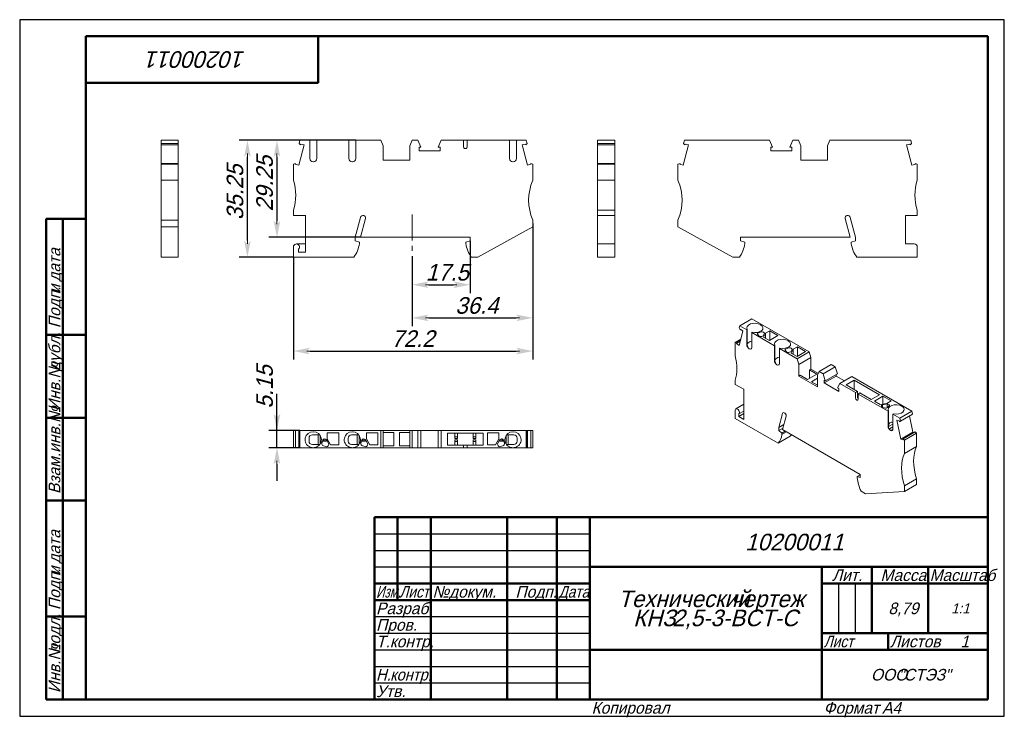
# Model space of a CAD drawing. Header units: millimetres. Extents: x 0 to 297, y 0 to 210.
import ezdxf

# ---------------------------------------------------------------- set-up
doc = ezdxf.new("R2010")
doc.units = ezdxf.units.MM
doc.linetypes.add('CENTER_per1_scale0.248031', pattern=[12.6, 7.875, -1.575, 1.575, -1.575])
doc.styles.add('TextStyle_1', font='T-FLEX Type A.TTF', dxfattribs={"oblique": 15, "height": 5})
doc.styles.add('TextStyle_2', font='T-FLEX Type A.TTF', dxfattribs={"oblique": 15, "height": 3.5})
doc.styles.add('TextStyle_3', font='T-FLEX Type A.TTF', dxfattribs={"width": 0.744064, "oblique": 15, "height": 3.5})
doc.styles.add('TextStyle_4', font='T-FLEX Type A.TTF', dxfattribs={"width": 0.883061, "oblique": 15, "height": 3.5})
doc.styles.add('TextStyle_5', font='T-FLEX Type A.TTF', dxfattribs={"width": 0.94413, "oblique": 15, "height": 3.5})
doc.styles.add('TextStyle_6', font='T-FLEX Type A.TTF', dxfattribs={"width": 0.98844, "oblique": 15, "height": 3.5})
doc.styles.add('TextStyle_7', font='T-FLEX Type A.TTF', dxfattribs={"oblique": 15, "height": 5})
doc.styles.add('TextStyle_8', font='T-FLEX Type A.TTF', dxfattribs={"oblique": 15, "height": 3})
doc.styles.add('TextStyle_9', font='T-FLEX Type A.TTF', dxfattribs={"oblique": 15, "height": 3.5})
doc.dimstyles.new('DIM_ST_1', dxfattribs={"dimtxt": 5, "dimasz": 5, "dimexe": 2.5, "dimexo": 0, "dimtad": 1, "dimrnd": 0.01, "dimdsep": 46, "dimtxsty": 'TextStyle_1', "dimblk": 'Arrow_3_C7_Status', "dimcen": 0.09, "dimclrd": 7, "dimclre": 7, "dimclrt": 7, "dimazin": 0, "dimtfac": 1, "dimtdec": 0, "dimtmove": 0, "dimatfit": 0, "dimldrblk": 'NONE', "dimfxl": 1, "dimtvp": 1, "dimtolj": 1, "dimarcsym": 0})
doc.dimstyles.new('DIM_ST_2', dxfattribs={"dimtxt": 5, "dimasz": 5, "dimexe": 2.5, "dimexo": 0, "dimtad": 1, "dimrnd": 0.01, "dimdsep": 46, "dimtxsty": 'TextStyle_1', "dimblk": 'Arrow_3_C7_Status', "dimcen": 0.09, "dimclrd": 7, "dimclre": 7, "dimclrt": 7, "dimazin": 0, "dimtfac": 1, "dimtdec": 0, "dimtmove": 0, "dimatfit": 0, "dimldrblk": 'NONE', "dimfxl": 1, "dimtvp": 1, "dimtolj": 1, "dimarcsym": 0})

# ---------------------------------------------------------------- blocks, each defined once
blk = doc.blocks.new('Arrow_3_C7_Status')
at = {"color": 7, "linetype": 'Continuous', "lineweight": 0}
blk.add_line((-1, 0), (-0.8, 0), dxfattribs=at)
at = {"color": 7}
blk.add_solid([(-1, -0.2), (0, 0), (-0.8, 0), (-1, 0.2)], dxfattribs=at)
blk = doc.blocks.new('*D5')
at = {"color": 7, "lineweight": -2}
for p, q in [((135.87, 143.29), (135.87, 127.59)), ((118.37, 138.69), (118.37, 127.59)), ((123.37, 130.09), (130.87, 130.09))]:
    blk.add_line(p, q, dxfattribs=at)
at = {"layer": 'Defpoints', "color": 0}
for p in [(135.87, 143.29), (118.37, 138.69), (135.87, 130.09)]:
    blk.add_point(p, dxfattribs=at)
at = {"color": 7, "lineweight": -2, "xscale": 5, "yscale": 5, "zscale": 5, "rotation": 180}
blk.add_blockref('Arrow_3_C7_Status', (118.37, 130.09), dxfattribs=at)
at = {"color": 7, "lineweight": -2, "xscale": 5, "yscale": 5, "zscale": 5}
blk.add_blockref('Arrow_3_C7_Status', (135.87, 130.09), dxfattribs=at)
blk = doc.blocks.new('_None')
blk = doc.blocks.new('*D6')
at = {"color": 7, "lineweight": -2}
for p, q in [((154.77, 148.59), (154.77, 117.59)), ((118.37, 138.69), (118.37, 117.59)), ((123.37, 120.09), (149.77, 120.09))]:
    blk.add_line(p, q, dxfattribs=at)
at = {"layer": 'Defpoints', "color": 0}
for p in [(154.77, 148.59), (118.37, 138.69), (154.77, 120.09)]:
    blk.add_point(p, dxfattribs=at)
at = {"color": 7, "lineweight": -2, "xscale": 5, "yscale": 5, "zscale": 5}
for p, rotation in [((118.37, 120.09), 180), ((154.77, 120.09), 360)]:
    blk.add_blockref('Arrow_3_C7_Status', p, dxfattribs=dict(at, rotation=rotation))
blk = doc.blocks.new('*D7')
at = {"color": 7, "lineweight": -2}
for p, q in [((154.77, 148.59), (154.77, 107.59)), ((82.57, 138.39), (82.57, 107.59)), ((87.57, 110.09), (149.77, 110.09))]:
    blk.add_line(p, q, dxfattribs=at)
at = {"layer": 'Defpoints', "color": 0}
for p in [(154.77, 148.59), (82.57, 138.39), (154.77, 110.09)]:
    blk.add_point(p, dxfattribs=at)
at = {"color": 7, "lineweight": -2, "xscale": 5, "yscale": 5, "zscale": 5}
for p, rotation in [((82.57, 110.09), 180), ((154.77, 110.09), 360)]:
    blk.add_blockref('Arrow_3_C7_Status', p, dxfattribs=dict(at, rotation=rotation))
blk = doc.blocks.new('*D8')
at = {"color": 7, "lineweight": -2}
for p, q in [((101.4, 173.64), (75.11, 173.64)), ((77.61, 168.64), (77.61, 149.39)), ((102.77, 144.39), (75.11, 144.39))]:
    blk.add_line(p, q, dxfattribs=at)
at = {"layer": 'Defpoints', "color": 0}
for p in [(101.4, 173.64), (77.61, 144.39), (102.77, 144.39)]:
    blk.add_point(p, dxfattribs=at)
at = {"color": 7, "lineweight": -2, "xscale": 5, "yscale": 5, "zscale": 5}
for p, rotation in [((77.61, 173.64), 90.00000000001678), ((77.61, 144.39), 270.0000000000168)]:
    blk.add_blockref('Arrow_3_C7_Status', p, dxfattribs=dict(at, rotation=rotation))
blk = doc.blocks.new('*D9')
at = {"color": 7, "lineweight": -2}
for p, q in [((89.6, 173.64), (66.19, 173.64)), ((68.69, 143.39), (68.69, 168.64)), ((82.57, 138.39), (66.19, 138.39))]:
    blk.add_line(p, q, dxfattribs=at)
at = {"layer": 'Defpoints', "color": 0}
for p in [(68.69, 173.64), (89.6, 173.64), (82.57, 138.39)]:
    blk.add_point(p, dxfattribs=at)
at = {"color": 7, "lineweight": -2, "xscale": 5, "yscale": 5, "zscale": 5}
for p, rotation in [((68.69, 173.64), 90.00000000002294), ((68.69, 138.39), 270.000000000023)]:
    blk.add_blockref('Arrow_3_C7_Status', p, dxfattribs=dict(at, rotation=rotation))
blk = doc.blocks.new('*D10')
at = {"color": 7, "lineweight": -2}
for p, q in [((77.61, 86.1), (77.61, 97.23)), ((77.61, 91.1), (77.61, 96.1)), ((84.53, 86.1), (75.11, 86.1)), ((77.61, 80.95), (77.61, 86.1)), ((84.53, 80.95), (75.11, 80.95)), ((77.61, 75.95), (77.61, 70.95))]:
    blk.add_line(p, q, dxfattribs=at)
at = {"layer": 'Defpoints', "color": 0}
for p in [(77.61, 86.1), (84.53, 86.1), (84.53, 80.95)]:
    blk.add_point(p, dxfattribs=at)
at = {"color": 7, "lineweight": -2, "xscale": 5, "yscale": 5, "zscale": 5}
for p, rotation in [((77.61, 86.1), 270.0000000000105), ((77.61, 80.95), 90.00000000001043)]:
    blk.add_blockref('Arrow_3_C7_Status', p, dxfattribs=dict(at, rotation=rotation))
blk = doc.blocks.new('_FR1Страница_1')
at = {"color": 7, "linetype": 'Continuous', "lineweight": 25}
for p, q in [((0, 210), (0, 0)), ((297, 210), (0, 210)), ((297, 0), (297, 210)), ((107, 55), (172, 55)), ((107, 50), (172, 50)), ((107, 45), (172, 45)), ((247, 40), (247, 25)), ((252, 40), (252, 25)), ((107, 30), (172, 30)), ((107, 25), (172, 25)), ((107, 20), (172, 20)), ((242, 20), (292, 20)), ((262, 20), (262, 20)), ((107, 15), (172, 15)), ((107, 10), (172, 10)), ((0, 0), (297, 0))]:
    blk.add_line(p, q, dxfattribs=at)
at = {"color": 7, "linetype": 'Continuous', "lineweight": 50}
for p, q in [((20, 5), (20, 205)), ((20, 205), (292, 205)), ((90, 191), (90, 205)), ((292, 205), (292, 5)), ((20, 191), (90, 191)), ((8, 5), (8, 150)), ((8, 150), (20, 150)), ((13, 150), (13, 5)), ((8, 115), (20, 115)), ((8, 90), (20, 90)), ((20, 65), (8, 65)), ((107, 5), (107, 60)), ((107, 60), (292, 60)), ((114, 60), (114, 35)), ((124, 60), (124, 5)), ((147, 60), (147, 5)), ((162, 60), (162, 5)), ((172, 60), (172, 5)), ((172, 45), (292, 45)), ((242, 45), (242, 5)), ((257, 45), (257, 25)), ((274, 45), (274, 25)), ((107, 40), (172, 40)), ((242, 40), (292, 40)), ((107, 35), (172, 35)), ((8, 30), (20, 30)), ((242, 25), (292, 25)), ((262, 25), (262, 20)), ((172, 20), (292, 20)), ((20, 5), (8, 5)), ((292, 5), (20, 5))]:
    blk.add_line(p, q, dxfattribs=at)
at = {"color": 7, "oblique": 15}
for s, height, rotation, style, p in [('10200011', 5, 180, 'TextStyle_7', (68.16, 200.5)), ('дата', 3.5, 90, 'TextStyle_2', (12.25, 131.01)), ('Подп.', 3.5, 90, 'TextStyle_2', (12.25, 117)), ('и', 3.5, 90, 'TextStyle_2', (12.25, 127.51)), ('дубл.', 3.5, 90, 'TextStyle_2', (12.25, 104.01)), ('Инв.№', 3.5, 90, 'TextStyle_2', (12.25, 92)), ('Взам.инв.№', 3.5, 90, 'TextStyle_2', (12.25, 67)), ('дата', 3.5, 90, 'TextStyle_2', (12.25, 46.01)), ('Подп.', 3.5, 90, 'TextStyle_2', (12.25, 32)), ('и', 3.5, 90, 'TextStyle_2', (12.25, 42.51)), ('подл.', 3.5, 90, 'TextStyle_2', (12.25, 19.01)), ('Инв.№', 3.5, 90, 'TextStyle_2', (12.25, 7))]:
    blk.add_text(s, height=height, rotation=rotation, dxfattribs=dict(at, style=style)).set_placement(p)
for s, height, style, p in [('10200011', 5, 'TextStyle_7', (218.84, 50)), ('Лит.', 3.5, 'TextStyle_2', (245.03, 40.76)), ('Масса', 3.5, 'TextStyle_2', (259.65, 40.76)), ('№', 3.5, 'TextStyle_2', (124.5, 35.75)), ('Подп.', 3.5, 'TextStyle_2', (149.53, 35.75)), ('докум.', 3.5, 'TextStyle_2', (129.5, 35.75)), ('Технический', 5, 'TextStyle_7', (180.55, 32.88)), ('чертеж', 5, 'TextStyle_7', (214.51, 32.88)), ('Разраб.', 3.5, 'TextStyle_2', (107.5, 30.75)), ('8,79', 3.5, 'TextStyle_2', (262.03, 30.75)), ('1:1', 3, 'TextStyle_8', (280.99, 31)), ('КНЗ', 5, 'TextStyle_7', (185.07, 27.12)), ('2,5-3-ВСТ-С', 5, 'TextStyle_7', (196.86, 27.12)), ('Пров.', 3.5, 'TextStyle_2', (107.5, 25.75)), ('Т.контр.', 3.5, 'TextStyle_2', (107.5, 20.75)), ('Листов', 3.5, 'TextStyle_2', (262.5, 20.75)), ('1', 3.5, 'TextStyle_9', (283.78, 20.75)), ('ООО', 3.5, 'TextStyle_2', (256.78, 10.75)), ('"СТЭЗ"', 3.5, 'TextStyle_2', (265.03, 10.75)), ('Утв.', 3.5, 'TextStyle_2', (107.5, 5.75)), ('Копировал', 3.5, 'TextStyle_2', (172.5, 0.75)), ('Формат', 3.5, 'TextStyle_2', (242.5, 0.75)), ('A4', 3.5, 'TextStyle_2', (260.12, 0.75))]:
    blk.add_text(s, height=height, dxfattribs=dict(at, style=style)).set_placement(p)
for s, style, width, p in [('Масштаб', 'TextStyle_6', 0.98844, (274.5, 40.76)), ('Изм.', 'TextStyle_3', 0.744064, (107.5, 35.75)), ('Лист', 'TextStyle_4', 0.883061, (114.5, 35.75)), ('Дата', 'TextStyle_4', 0.883061, (162.5, 35.75)), ('Лист', 'TextStyle_4', 0.883061, (242.5, 20.75)), ('Н.', 'TextStyle_5', 0.94413, (107.5, 10.75)), ('контр.', 'TextStyle_5', 0.94413, (111.75, 10.75))]:
    blk.add_text(s, height=3.5, dxfattribs=dict(at, style=style, width=width)).set_placement(p)
blk = doc.blocks.new('Страница_1')
at = {"color": 7, "linetype": 'Continuous', "lineweight": 20}
for p, q in [((47.802, 173.637), (42.652, 173.637)), ((42.652, 173.637), (42.652, 172.674)), ((42.652, 172.241), (42.652, 172.674)), ((47.802, 172.674), (42.652, 172.674)), ((47.802, 173.637), (47.802, 172.674)), ((47.802, 172.241), (47.802, 172.674)), ((84.533, 173.637), (84.275, 172.674)), ((84.708, 172.241), (84.275, 172.674)), ((87.498, 173.637), (84.533, 173.637)), ((84.778, 172.504), (84.708, 172.241)), ((85.812, 172.227), (84.778, 172.504)), ((87.498, 173.637), (87.498, 168.142)), ((88.498, 173.637), (87.498, 173.637)), ((88.498, 173.637), (88.598, 173.637)), ((88.598, 173.637), (89.598, 173.637)), ((89.598, 168.142), (89.598, 173.637)), ((99.298, 173.637), (89.598, 173.637)), ((99.298, 173.637), (99.298, 168.142)), ((100.298, 173.637), (99.298, 173.637)), ((100.298, 173.637), (100.398, 173.637)), ((100.398, 173.637), (101.398, 173.637)), ((101.398, 168.142), (101.398, 173.637)), ((108.954, 173.637), (101.398, 173.637)), ((109.673, 171.937), (108.954, 173.637)), ((118.391, 173.637), (117.673, 171.937)), ((120.063, 173.637), (118.391, 173.637)), ((120.063, 173.637), (120.988, 171.532)), ((126.257, 171.532), (127.182, 173.637)), ((133.873, 173.637), (127.182, 173.637)), ((133.873, 171.687), (133.873, 173.637)), ((133.873, 173.637), (134.973, 173.637)), ((147.747, 173.637), (134.973, 173.637)), ((134.973, 173.637), (134.973, 171.687)), ((148.747, 173.637), (147.747, 173.637)), ((147.747, 168.142), (147.747, 173.637)), ((148.847, 173.637), (148.747, 173.637)), ((148.847, 173.637), (149.847, 173.637)), ((152.812, 173.637), (149.847, 173.637)), ((149.847, 173.637), (149.847, 168.142)), ((152.567, 172.504), (151.534, 172.227)), ((152.638, 172.241), (152.567, 172.504)), ((152.638, 172.241), (153.07, 172.674)), ((152.812, 173.637), (153.07, 172.674)), ((174.33, 173.637), (179.48, 173.637)), ((174.33, 173.637), (174.33, 172.674)), ((174.33, 172.241), (174.33, 172.674)), ((174.33, 172.674), (179.48, 172.674)), ((179.48, 173.637), (179.48, 172.674)), ((179.48, 172.241), (179.48, 172.674)), ((200.508, 173.637), (200.25, 172.674)), ((200.682, 172.241), (200.25, 172.674)), ((226.138, 173.637), (200.508, 173.637)), ((200.753, 172.504), (200.682, 172.241)), ((201.786, 172.227), (200.753, 172.504)), ((227.063, 171.532), (226.138, 173.637)), ((233.257, 173.637), (232.332, 171.532)), ((233.257, 173.637), (234.929, 173.637)), ((234.929, 173.637), (235.647, 171.937)), ((243.647, 171.937), (244.366, 173.637)), ((244.366, 173.637), (268.787, 173.637)), ((268.542, 172.504), (267.508, 172.227)), ((268.612, 172.241), (268.542, 172.504)), ((268.612, 172.241), (269.045, 172.674)), ((268.787, 173.637), (269.045, 172.674)), ((42.652, 172.241), (42.652, 172.227)), ((42.652, 172.241), (47.802, 172.241)), ((42.652, 172.227), (47.802, 172.227)), ((42.652, 166.658), (42.652, 172.227)), ((47.802, 172.227), (47.802, 172.241)), ((47.802, 166.658), (47.802, 172.227)), ((84.175, 166.118), (85.812, 172.227)), ((109.673, 171.937), (109.673, 167.637)), ((117.673, 167.637), (117.673, 171.937)), ((120.988, 171.532), (120.46, 171.532)), ((120.46, 171.532), (120.46, 170.462)), ((120.46, 170.462), (126.785, 170.462)), ((126.785, 171.532), (126.257, 171.532)), ((126.785, 170.462), (126.785, 171.532)), ((153.171, 166.118), (151.534, 172.227)), ((174.33, 172.241), (174.33, 172.227)), ((174.33, 172.241), (179.48, 172.241)), ((174.33, 172.227), (179.48, 172.227)), ((174.33, 166.658), (174.33, 172.227)), ((179.48, 172.227), (179.48, 172.241)), ((179.48, 166.658), (179.48, 172.227)), ((200.149, 166.118), (201.786, 172.227)), ((226.535, 171.532), (226.535, 170.462)), ((227.063, 171.532), (226.535, 171.532)), ((226.535, 170.462), (232.86, 170.462)), ((232.332, 171.532), (232.86, 171.532)), ((232.86, 170.462), (232.86, 171.532)), ((235.647, 167.637), (235.647, 171.937)), ((243.647, 167.637), (243.647, 171.937)), ((269.145, 166.118), (267.508, 172.227)), ((47.802, 166.658), (42.652, 166.658)), ((42.652, 166.658), (42.652, 166.486)), ((42.652, 166.486), (42.652, 161.587)), ((42.652, 166.486), (47.802, 166.486)), ((47.802, 166.658), (47.802, 166.486)), ((47.802, 166.486), (47.802, 161.587)), ((83.211, 166.658), (82.573, 166.486)), ((82.573, 161.587), (82.573, 166.486)), ((83.211, 166.658), (83.141, 166.395)), ((83.141, 166.395), (84.175, 166.118)), ((88.498, 167.142), (88.598, 167.142)), ((100.298, 167.142), (100.398, 167.142)), ((109.673, 167.637), (117.673, 167.637)), ((148.847, 167.142), (148.747, 167.142)), ((153.171, 166.118), (154.204, 166.395)), ((154.204, 166.395), (154.134, 166.658)), ((154.134, 166.658), (154.773, 166.486)), ((154.773, 166.486), (154.773, 161.587)), ((174.33, 166.658), (174.33, 166.486)), ((174.33, 166.658), (179.48, 166.658)), ((174.33, 161.587), (174.33, 166.486)), ((179.48, 166.486), (174.33, 166.486)), ((179.48, 166.658), (179.48, 166.486)), ((179.48, 161.587), (179.48, 166.486)), ((199.186, 166.658), (198.547, 166.486)), ((198.547, 166.486), (198.547, 161.587)), ((199.186, 166.658), (199.116, 166.395)), ((199.116, 166.395), (200.149, 166.118)), ((243.647, 167.637), (235.647, 167.637)), ((269.145, 166.118), (270.179, 166.395)), ((270.108, 166.658), (270.747, 166.486)), ((270.179, 166.395), (270.108, 166.658)), ((270.747, 161.587), (270.747, 166.486)), ((42.652, 161.587), (42.652, 149.587)), ((47.802, 161.587), (42.652, 161.587)), ((47.802, 161.587), (47.802, 149.587)), ((174.33, 161.587), (179.48, 161.587)), ((174.33, 152.587), (174.33, 161.587)), ((179.48, 152.587), (179.48, 161.587)), ((82.573, 150.987), (82.573, 152.587)), ((174.33, 152.587), (179.48, 152.587)), ((174.33, 150.987), (174.33, 152.587)), ((179.48, 150.987), (179.48, 152.587)), ((270.747, 150.987), (270.747, 152.587)), ((42.652, 149.587), (42.652, 147.587)), ((47.802, 149.587), (42.652, 149.587)), ((47.802, 149.587), (47.802, 147.587)), ((86.173, 150.987), (82.573, 150.987)), ((86.173, 150.987), (86.173, 139.887)), ((102.782, 150.394), (101.173, 144.387)), ((102.773, 144.387), (104.301, 150.09)), ((154.773, 149.587), (154.773, 147.587)), ((174.33, 150.987), (179.48, 150.987)), ((174.33, 142.387), (174.33, 150.987)), ((179.48, 150.987), (179.48, 142.387)), ((198.547, 149.587), (198.547, 147.587)), ((250.547, 144.387), (249.019, 150.09)), ((250.538, 150.394), (252.147, 144.387)), ((267.147, 150.987), (270.747, 150.987)), ((267.147, 142.387), (267.147, 150.987)), ((47.802, 147.587), (42.652, 147.587)), ((42.652, 147.587), (42.652, 138.387)), ((47.802, 147.587), (47.802, 138.387)), ((154.773, 147.587), (138.19, 138.387)), ((198.547, 147.587), (215.13, 138.387)), ((101.173, 144.387), (101.173, 143.287)), ((101.173, 143.287), (102.473, 142.938)), ((102.473, 142.938), (102.473, 142.487)), ((135.873, 144.387), (102.773, 144.387)), ((134.573, 142.938), (135.873, 143.287)), ((134.573, 142.487), (134.573, 142.938)), ((135.873, 143.287), (135.873, 144.387)), ((217.447, 144.387), (250.547, 144.387)), ((217.447, 143.287), (217.447, 144.387)), ((218.747, 142.938), (217.447, 143.287)), ((218.747, 142.487), (218.747, 142.938)), ((252.147, 143.287), (250.847, 142.938)), ((250.847, 142.938), (250.847, 142.487)), ((252.147, 144.387), (252.147, 143.287)), ((82.573, 138.387), (82.573, 141.487)), ((83.473, 142.387), (86.173, 142.387)), ((84.073, 140.816), (84.073, 139.887)), ((84.073, 139.887), (86.173, 139.887)), ((174.33, 142.387), (175.33, 142.387)), ((174.33, 142.387), (174.33, 141.487)), ((174.33, 138.387), (174.33, 141.487)), ((179.48, 142.387), (175.33, 142.387)), ((179.48, 142.387), (179.48, 141.487)), ((179.48, 138.387), (179.48, 141.487)), ((269.847, 142.387), (267.147, 142.387)), ((270.747, 138.387), (270.747, 141.487)), ((42.652, 138.387), (47.802, 138.387)), ((100.814, 138.387), (82.573, 138.387)), ((138.19, 138.387), (136.231, 138.387)), ((179.48, 138.387), (174.33, 138.387)), ((215.13, 138.387), (217.088, 138.387)), ((252.506, 138.387), (270.747, 138.387)), ((220.868, 119.824), (217.226, 117.721)), ((238.136, 109.854), (220.868, 119.824)), ((216.973, 111.728), (218.131, 116.048)), ((217.226, 117.721), (217.044, 117.041)), ((217.35, 116.511), (217.044, 117.041)), ((219.323, 116.511), (217.226, 117.721)), ((217.4, 116.697), (217.35, 116.511)), ((217.507, 116.601), (217.35, 116.511)), ((218.131, 116.048), (217.4, 116.697)), ((219.323, 116.511), (219.477, 116.6)), ((219.323, 116.511), (219.323, 112.025)), ((219.477, 112.114), (219.477, 116.6)), ((223.704, 115.851), (222.855, 115.568)), ((223.424, 118.062), (223.495, 118.021)), ((226.235, 116.195), (224.965, 115.461)), ((226.235, 116.195), (226.235, 113.337)), ((228.71, 114.766), (226.235, 116.195)), ((215.84, 112.684), (217.483, 113.632)), ((217.312, 112.994), (216.242, 112.376)), ((217.362, 113.18), (216.292, 112.562)), ((220.962, 115.743), (220.808, 115.654)), ((220.808, 111.167), (220.808, 115.654)), ((227.667, 111.694), (220.808, 115.654)), ((222.61, 115.04), (223, 114.65)), ((223.82, 114.523), (224.24, 114.663)), ((224.24, 114.663), (224.659, 115.474)), ((224.965, 115.461), (224.363, 114.295)), ((224.363, 114.295), (226.129, 113.276)), ((224.659, 115.474), (224.387, 115.746)), ((224.965, 115.461), (224.965, 113.947)), ((226.129, 113.276), (228.71, 114.766)), ((231.768, 113.245), (231.839, 113.204)), ((216.292, 112.562), (215.84, 112.684)), ((215.84, 108.683), (215.84, 112.684)), ((216.292, 112.562), (216.242, 112.376)), ((216.242, 112.376), (216.973, 111.728)), ((220.03, 110.8), (220.101, 110.759)), ((227.667, 111.694), (227.821, 111.783)), ((227.667, 111.694), (227.667, 107.207)), ((227.821, 107.296), (227.821, 111.783)), ((229.306, 110.925), (229.152, 110.836)), ((234.495, 107.751), (229.152, 110.836)), ((229.152, 106.35), (229.152, 110.836)), ((230.954, 110.223), (231.344, 109.833)), ((232.048, 111.034), (231.199, 110.751)), ((232.584, 109.846), (233.003, 110.656)), ((233.309, 110.644), (232.707, 109.478)), ((233.003, 110.656), (232.731, 110.928)), ((234.579, 111.377), (233.309, 110.644)), ((233.309, 110.644), (233.309, 109.13)), ((234.473, 108.458), (237.053, 109.948)), ((234.579, 111.377), (234.579, 108.519)), ((237.053, 109.948), (234.579, 111.377)), ((232.164, 109.706), (232.584, 109.846)), ((232.707, 109.478), (234.473, 108.458)), ((238.136, 109.854), (234.495, 107.751)), ((235.003, 106.07), (234.495, 107.751)), ((238.644, 108.172), (235.003, 106.07)), ((238.644, 108.172), (238.136, 109.854)), ((238.644, 104.662), (238.644, 108.172)), ((228.374, 105.983), (228.444, 105.942)), ((235.003, 106.07), (235.003, 102.559)), ((238.644, 104.662), (238.238, 104.427)), ((238.238, 104.427), (238.238, 101.855)), ((240.465, 103.141), (238.238, 104.427)), ((238.644, 104.662), (240.914, 103.351)), ((241.168, 103.899), (244.809, 106.001)), ((245.992, 105.319), (242.35, 103.216)), ((245.992, 105.319), (244.809, 106.001)), ((245.992, 105.319), (246.646, 103.222)), ((215.84, 100.028), (215.84, 101.334)), ((235.409, 102.794), (235.003, 102.559)), ((235.003, 102.559), (240.66, 99.293)), ((235.409, 102.794), (237.637, 101.508)), ((237.637, 101.508), (240.465, 103.141)), ((240.66, 101.865), (238.839, 100.814)), ((241.168, 103.899), (240.66, 102.804)), ((240.66, 99.293), (240.66, 102.804)), ((242.35, 103.216), (241.168, 103.899)), ((242.35, 103.216), (243.004, 101.12)), ((242.631, 100.462), (246.272, 102.564)), ((243.004, 101.12), (242.631, 101.335)), ((242.631, 101.335), (242.631, 100.462)), ((246.646, 103.222), (243.004, 101.12)), ((246.272, 102.564), (246.272, 103.007)), ((248.781, 101.116), (246.272, 102.564)), ((251.026, 102.412), (247.384, 100.31)), ((249.251, 99.885), (251.761, 101.334)), ((251.026, 102.412), (269.149, 91.949)), ((251.761, 98.436), (251.761, 101.334)), ((251.761, 101.334), (259.398, 96.925)), ((218.386, 98.558), (215.84, 100.028)), ((218.386, 98.558), (218.386, 89.495)), ((238.839, 100.814), (240.66, 99.763)), ((242.631, 100.462), (247.103, 97.879)), ((246.73, 98.969), (247.384, 100.31)), ((247.103, 98.753), (246.73, 98.969)), ((247.103, 97.879), (247.103, 98.753)), ((252.115, 97.578), (247.384, 100.31)), ((252.681, 97.905), (249.251, 99.885)), ((252.115, 97.578), (252.681, 97.905)), ((252.115, 95.986), (252.115, 97.578)), ((252.681, 97.905), (252.681, 96.313)), ((253.458, 97.456), (252.893, 97.129)), ((261.926, 91.914), (252.893, 97.129)), ((252.893, 97.129), (252.893, 95.537)), ((256.888, 95.476), (253.458, 97.456)), ((259.398, 96.925), (256.888, 95.476)), ((257.807, 94.986), (260.388, 96.476)), ((260.388, 96.476), (262.863, 95.047)), ((260.388, 96.476), (260.388, 94.107)), ((262.863, 95.047), (261.593, 94.314)), ((215.84, 89.74), (215.84, 92.271)), ((218.386, 94.045), (216.027, 92.683)), ((259.573, 93.967), (257.807, 94.986)), ((261.593, 94.314), (259.573, 93.967)), ((260.213, 93.895), (259.97, 93.652)), ((260.19, 93.179), (260.865, 92.953)), ((261.617, 94.136), (260.213, 93.895)), ((260.213, 93.895), (260.213, 93.171)), ((261.617, 92.985), (261.617, 94.136)), ((262.087, 93.979), (261.617, 94.136)), ((261.78, 93.095), (262.27, 93.585)), ((266.098, 93.425), (266.027, 93.465)), ((228.739, 82.293), (215.84, 89.74)), ((216.901, 90.352), (218.386, 91.21)), ((216.901, 91.111), (216.901, 90.352)), ((216.901, 90.352), (218.386, 89.495)), ((216.927, 91.124), (218.386, 91.967)), ((230.131, 91.293), (228.992, 87.046)), ((230.124, 86.392), (231.204, 90.425)), ((262.08, 92.003), (261.926, 91.914)), ((261.926, 87.428), (261.926, 91.914)), ((262.08, 92.003), (262.08, 87.517)), ((263.411, 91.057), (263.565, 91.146)), ((263.411, 91.057), (263.411, 86.571)), ((265.507, 89.846), (263.411, 91.057)), ((265.334, 89.022), (264.603, 89.218)), ((265.761, 83.561), (264.603, 89.218)), ((269.149, 91.949), (265.507, 89.846)), ((265.507, 89.846), (265.69, 88.955)), ((269.331, 91.057), (265.69, 88.955)), ((269.402, 85.663), (268.408, 90.524)), ((269.149, 91.949), (269.331, 91.057)), ((230.538, 87.938), (228.992, 87.046)), ((228.992, 87.046), (228.992, 86.147)), ((230.253, 86.875), (228.992, 86.147)), ((228.992, 86.147), (229.912, 85.332)), ((253.529, 72.879), (230.124, 86.392)), ((262.261, 87.421), (262.081, 87.482)), ((262.085, 87.673), (262.261, 87.421)), ((263.411, 88.085), (262.261, 87.421)), ((262.327, 86.603), (263.411, 87.228)), ((262.703, 86.162), (262.633, 86.203)), ((262.852, 86.101), (263.396, 86.414)), ((265.384, 88.778), (265.334, 89.022)), ((265.384, 88.778), (265.69, 88.955)), ((83.211, 86.097), (82.573, 86.097)), ((82.573, 80.947), (82.573, 86.097)), ((83.211, 86.097), (83.211, 80.947)), ((84.175, 86.097), (83.211, 86.097)), ((84.175, 80.947), (84.175, 86.097)), ((84.175, 86.097), (84.275, 86.097)), ((84.275, 86.097), (84.275, 80.947)), ((84.533, 86.097), (84.275, 86.097)), ((108.954, 86.097), (84.533, 86.097)), ((84.533, 86.097), (84.533, 80.947)), ((87.273, 82.897), (87.273, 83.797)), ((88.273, 84.797), (88.498, 84.797)), ((88.498, 85.747), (88.598, 85.747)), ((88.598, 84.797), (88.498, 84.797)), ((90.51, 84.797), (88.598, 84.797)), ((90.022, 81.897), (90.022, 84.797)), ((90.648, 84.595), (90.648, 84.223)), ((90.648, 84.223), (90.785, 84.333)), ((90.648, 84.223), (90.648, 82.471)), ((91.404, 83.237), (91.15, 82.29)), ((91.723, 82.917), (91.723, 83.58)), ((92.541, 83.45), (92.016, 83.591)), ((92.123, 82.917), (92.123, 83.562)), ((92.523, 83.455), (92.523, 82.917)), ((93.238, 82.161), (92.541, 83.45)), ((96.273, 85.447), (92.773, 85.447)), ((92.773, 85.447), (92.773, 83.651)), ((92.773, 83.651), (93.775, 81.797)), ((96.273, 81.797), (96.273, 85.447)), ((99.073, 82.897), (99.073, 83.797)), ((100.073, 84.797), (100.298, 84.797)), ((100.298, 85.747), (100.398, 85.747)), ((100.398, 84.797), (100.298, 84.797)), ((102.31, 84.797), (100.398, 84.797)), ((101.822, 81.897), (101.822, 84.797)), ((102.448, 84.595), (102.448, 84.223)), ((102.448, 84.223), (102.585, 84.333)), ((102.448, 84.223), (102.448, 82.471)), ((103.204, 83.237), (102.95, 82.29)), ((103.523, 82.917), (103.523, 83.58)), ((104.341, 83.45), (103.816, 83.591)), ((103.923, 82.917), (103.923, 83.562)), ((104.323, 83.455), (104.323, 82.917)), ((105.038, 82.161), (104.341, 83.45)), ((108.073, 85.447), (104.573, 85.447)), ((104.573, 85.447), (104.573, 83.651)), ((104.573, 83.651), (105.575, 81.797)), ((108.073, 81.797), (108.073, 85.447)), ((108.954, 86.097), (108.954, 80.947)), ((109.673, 86.097), (108.954, 86.097)), ((109.673, 86.097), (117.673, 86.097)), ((109.673, 86.097), (109.673, 80.947)), ((112.823, 85.522), (109.673, 85.522)), ((112.823, 81.522), (112.823, 85.522)), ((114.523, 85.522), (114.523, 81.522)), ((117.673, 85.522), (114.523, 85.522)), ((117.673, 80.947), (117.673, 86.097)), ((118.391, 86.097), (117.673, 86.097)), ((120.063, 86.097), (118.391, 86.097)), ((118.391, 80.947), (118.391, 86.097)), ((120.063, 86.097), (120.988, 86.097)), ((120.063, 86.097), (120.063, 80.947)), ((126.257, 86.097), (120.988, 86.097)), ((120.988, 86.097), (120.988, 80.947)), ((126.257, 86.097), (127.182, 86.097)), ((126.257, 80.947), (126.257, 86.097)), ((127.182, 86.097), (127.182, 80.947)), ((127.182, 86.097), (152.812, 86.097)), ((129.023, 85.297), (139.823, 85.297)), ((129.023, 81.747), (129.023, 85.297)), ((131.223, 84.247), (131.223, 85.297)), ((131.223, 84.247), (132.023, 84.247)), ((131.223, 84.247), (131.223, 83.77)), ((131.223, 83.77), (131.223, 83.747)), ((131.223, 83.747), (132.023, 83.747)), ((132.023, 83.297), (131.223, 83.297)), ((131.223, 83.274), (131.223, 83.297)), ((131.223, 83.274), (131.223, 82.797)), ((132.023, 84.247), (132.023, 85.297)), ((132.023, 84.247), (132.023, 83.77)), ((132.023, 83.77), (132.023, 83.747)), ((132.023, 83.274), (132.023, 83.297)), ((132.023, 83.274), (132.023, 82.797)), ((136.823, 84.247), (136.823, 85.297)), ((136.823, 83.77), (136.823, 84.247)), ((136.823, 84.247), (137.623, 84.247)), ((136.823, 83.77), (136.823, 83.747)), ((136.823, 83.747), (137.623, 83.747)), ((136.823, 83.274), (136.823, 83.297)), ((137.623, 83.297), (136.823, 83.297)), ((136.823, 82.797), (136.823, 83.274)), ((137.623, 84.247), (137.623, 85.297)), ((137.623, 83.77), (137.623, 84.247)), ((137.623, 83.77), (137.623, 83.747)), ((137.623, 83.274), (137.623, 83.297)), ((137.623, 82.797), (137.623, 83.274)), ((139.823, 85.297), (139.823, 81.747)), ((141.072, 85.447), (144.572, 85.447)), ((141.072, 81.797), (141.072, 85.447)), ((144.572, 83.651), (143.569, 81.797)), ((144.807, 83.45), (144.11, 82.161)), ((144.572, 85.447), (144.572, 83.651)), ((145.332, 83.591), (144.807, 83.45)), ((144.823, 83.454), (144.823, 82.917)), ((145.223, 82.917), (145.223, 83.561)), ((145.623, 82.917), (145.623, 83.581)), ((146.198, 82.29), (145.945, 83.237)), ((146.697, 84.223), (146.559, 84.333)), ((146.697, 84.595), (146.697, 84.223)), ((146.697, 84.223), (146.697, 82.471)), ((146.835, 84.797), (148.747, 84.797)), ((147.323, 81.897), (147.323, 84.797)), ((148.847, 85.747), (148.747, 85.747)), ((148.747, 84.797), (148.847, 84.797)), ((149.072, 84.797), (148.847, 84.797)), ((150.072, 82.897), (150.072, 83.797)), ((152.812, 86.097), (153.07, 86.097)), ((152.812, 86.097), (152.812, 80.947)), ((153.171, 86.097), (153.07, 86.097)), ((153.07, 86.097), (153.07, 80.947)), ((154.134, 86.097), (153.171, 86.097)), ((153.171, 86.097), (153.171, 80.947)), ((154.134, 86.097), (154.773, 86.097)), ((154.134, 86.097), (154.134, 80.947)), ((154.773, 80.947), (154.773, 86.097)), ((232.38, 84.396), (228.739, 82.293)), ((229.912, 85.332), (230.936, 85.924)), ((231.255, 85.739), (229.912, 84.964)), ((229.912, 85.332), (229.912, 84.964)), ((269.402, 85.663), (265.761, 83.561)), ((265.761, 83.561), (266.491, 83.365)), ((270.083, 85.711), (266.442, 83.609)), ((266.442, 83.609), (266.893, 83.208)), ((266.491, 83.365), (266.442, 83.609)), ((266.893, 83.208), (270.535, 85.31)), ((266.893, 83.208), (266.893, 79.207)), ((269.811, 85.554), (269.402, 85.663)), ((270.083, 85.711), (270.535, 85.31)), ((270.535, 85.31), (270.535, 81.31)), ((83.211, 80.947), (82.573, 80.947)), ((83.211, 80.947), (84.175, 80.947)), ((84.175, 80.947), (84.275, 80.947)), ((84.533, 80.947), (84.275, 80.947)), ((87.498, 80.947), (84.533, 80.947)), ((87.498, 80.947), (87.498, 81.165)), ((88.498, 80.947), (87.498, 80.947)), ((88.498, 81.897), (88.273, 81.897)), ((88.498, 81.897), (88.598, 81.897)), ((88.498, 80.947), (88.598, 80.947)), ((88.598, 81.897), (90.51, 81.897)), ((88.598, 80.947), (89.598, 80.947)), ((89.598, 81.165), (89.598, 80.947)), ((99.298, 80.947), (89.598, 80.947)), ((90.648, 82.471), (90.648, 82.099)), ((90.785, 82.361), (90.648, 82.471)), ((91.723, 82.917), (91.318, 82.917)), ((92.523, 82.917), (91.318, 82.917)), ((91.624, 81.47), (92.377, 81.268)), ((91.723, 82.917), (91.723, 82.917)), ((91.723, 82.917), (92.123, 82.917)), ((92.123, 82.917), (92.523, 82.917)), ((92.523, 82.917), (92.523, 82.917)), ((93.112, 81.692), (93.238, 82.161)), ((93.775, 81.797), (96.273, 81.797)), ((99.298, 80.947), (99.298, 81.165)), ((100.298, 80.947), (99.298, 80.947)), ((100.298, 81.897), (100.073, 81.897)), ((100.298, 81.897), (100.398, 81.897)), ((100.298, 80.947), (100.398, 80.947)), ((100.398, 81.897), (102.31, 81.897)), ((100.398, 80.947), (101.398, 80.947)), ((101.398, 81.165), (101.398, 80.947)), ((108.954, 80.947), (101.398, 80.947)), ((102.448, 82.471), (102.448, 82.099)), ((102.585, 82.361), (102.448, 82.471)), ((103.118, 82.917), (103.523, 82.917)), ((103.424, 81.47), (104.177, 81.268)), ((103.523, 82.917), (103.923, 82.917)), ((103.923, 82.917), (104.323, 82.917)), ((104.912, 81.692), (105.038, 82.161)), ((105.575, 81.797), (108.073, 81.797)), ((109.673, 80.947), (108.954, 80.947)), ((109.673, 81.522), (112.823, 81.522)), ((109.673, 80.947), (117.673, 80.947)), ((114.523, 81.522), (117.673, 81.522)), ((118.391, 80.947), (117.673, 80.947)), ((120.063, 80.947), (118.391, 80.947)), ((120.063, 80.947), (120.988, 80.947)), ((120.988, 80.947), (126.257, 80.947)), ((126.257, 80.947), (127.182, 80.947)), ((133.873, 80.947), (127.182, 80.947)), ((133.873, 81.747), (129.023, 81.747)), ((132.023, 82.797), (131.223, 82.797)), ((131.223, 81.747), (131.223, 82.797)), ((132.023, 81.747), (132.023, 82.797)), ((134.973, 81.747), (133.873, 81.747)), ((133.873, 80.947), (133.873, 81.747)), ((134.973, 80.947), (133.873, 80.947)), ((134.973, 81.747), (134.973, 80.947)), ((139.823, 81.747), (134.973, 81.747)), ((147.747, 80.947), (134.973, 80.947)), ((137.623, 82.797), (136.823, 82.797)), ((136.823, 81.747), (136.823, 82.797)), ((137.623, 81.747), (137.623, 82.797)), ((143.569, 81.797), (141.072, 81.797)), ((144.11, 82.161), (144.236, 81.692)), ((145.223, 82.917), (144.823, 82.917)), ((144.971, 81.268), (145.724, 81.47)), ((145.623, 82.917), (145.223, 82.917)), ((146.03, 82.917), (145.623, 82.917)), ((146.559, 82.361), (146.697, 82.471)), ((146.697, 82.471), (146.697, 82.099)), ((148.747, 81.897), (146.835, 81.897)), ((147.747, 81.165), (147.747, 80.947)), ((148.747, 80.947), (147.747, 80.947)), ((148.847, 81.897), (148.747, 81.897)), ((148.847, 80.947), (148.747, 80.947)), ((148.847, 81.897), (149.072, 81.897)), ((148.847, 80.947), (149.847, 80.947)), ((149.847, 80.947), (149.847, 81.165)), ((152.812, 80.947), (149.847, 80.947)), ((152.812, 80.947), (153.07, 80.947)), ((153.171, 80.947), (153.07, 80.947)), ((153.171, 80.947), (154.134, 80.947)), ((154.134, 80.947), (154.773, 80.947)), ((270.535, 81.31), (266.893, 79.207)), ((253.529, 72.758), (252.61, 72.228)), ((252.61, 71.859), (252.61, 72.228)), ((252.61, 72.228), (253.529, 71.981)), ((253.529, 71.981), (253.529, 72.879)), ((270.535, 71.512), (266.893, 69.409)), ((270.535, 71.512), (270.535, 69.879)), ((270.535, 69.879), (266.893, 67.776)), ((266.893, 69.409), (266.893, 67.776)), ((255.168, 67.034), (253.783, 67.834)), ((266.893, 67.776), (255.168, 67.034))]:
    blk.add_line(p, q, dxfattribs=at)
at = {"color": 7, "linetype": 'CENTER_per1_scale0.248031', "lineweight": 9}
blk.add_line((118.373, 151.29), (118.373, 138.69), dxfattribs=at)
at = {"color": 7, "lineweight": 20, "flags": 128}
for points in [[(220.03, 110.8), (219.896, 110.9), (219.779, 111.033), (219.605, 111.372), (219.508, 111.754), (219.485, 111.941), (219.477, 112.114)], [(228.374, 105.983), (228.24, 106.082), (228.123, 106.216), (227.949, 106.554), (227.852, 106.937), (227.829, 107.124), (227.821, 107.296)], [(262.08, 87.517), (262.088, 87.344), (262.111, 87.157), (262.208, 86.775), (262.382, 86.436), (262.499, 86.303), (262.633, 86.203)], [(262.085, 87.673), (262.185, 87.963), (262.311, 88.207), (262.461, 88.399), (262.633, 88.534), (262.824, 88.609), (263.032, 88.624), (263.252, 88.579), (263.411, 88.51)]]:
    blk.add_lwpolyline(points, dxfattribs=at)
at = {"color": 7, "linetype": 'Continuous', "lineweight": 20}
for centre, radius, start, end in [((134.423, 171.687), 0.55, 180, 0.00001), ((88.498, 168.142), 1, 180, 270), ((88.598, 168.142), 1, 270, 0.00001), ((100.298, 168.142), 1, 180, 270), ((100.398, 168.142), 1, 270, 360), ((148.747, 168.142), 1, 180, 270), ((148.847, 168.142), 1, 270, 0), ((68.263, 157.087), 15, 342.5424, 17.4576), ((168.52, 155.587), 15, 156.42182, 203.57818), ((184.8, 155.587), 15, 336.42182, 23.57818), ((285.056, 157.087), 15, 162.5424, 197.4576), ((103.555, 150.187), 0.8, 73.31672, 165), ((103.625, 150.271), 0.7, 345, 76.79952), ((249.695, 150.271), 0.7, 103.20048, 195), ((249.765, 150.187), 0.8, 15, 106.68328), ((83.473, 141.487), 0.9, 311.81031, 180.00001), ((93.079, 143.902), 9.5, 324.50968, 351.4318), ((143.967, 143.902), 9.5, 188.5682, 215.49032), ((209.353, 143.902), 9.5, 324.50968, 351.4318), ((260.241, 143.902), 9.5, 188.5682, 215.49032), ((269.847, 141.487), 0.9, 360, 90), ((220.393, 111.246), 0.568, 239.00584, 299.80516), ((228.737, 106.429), 0.568, 239.00584, 299.80516), ((262.996, 86.65), 0.568, 239.00574, 299.80508), ((88.498, 83.347), 2.4, 90, 245.37568), ((88.273, 83.797), 1, 89.99989, 179.99998), ((88.598, 83.347), 2.4, 294.62432, 90), ((91.886, 83.108), 0.5, 75, 165), ((100.298, 83.347), 2.4, 90, 245.37568), ((100.073, 83.797), 1, 89.99989, 179.99998), ((100.398, 83.347), 2.4, 294.62432, 90), ((103.686, 83.108), 0.5, 75, 165), ((145.462, 83.108), 0.5, 15, 105), ((148.747, 83.347), 2.4, 90, 245.37568), ((148.847, 83.347), 2.4, 294.62432, 90), ((149.072, 83.797), 1, 0, 90), ((88.273, 82.897), 1, 180.00001, 270), ((88.498, 83.347), 2.4, 245.37568, 270), ((88.598, 83.347), 2.4, 270, 294.62432), ((91.797, 82.117), 0.67, 165, 255), ((92.532, 81.848), 0.6, 255, 345), ((100.073, 82.897), 1, 180, 270), ((100.298, 83.347), 2.4, 245.37568, 270), ((100.398, 83.347), 2.4, 270, 294.62432), ((103.597, 82.117), 0.67, 165, 255), ((104.332, 81.848), 0.6, 255, 345), ((144.816, 81.848), 0.6, 195, 285), ((145.551, 82.117), 0.67, 285, 15), ((148.747, 83.347), 2.4, 245.37568, 270), ((148.847, 83.347), 2.4, 270, 294.62432), ((149.072, 82.897), 1, 270, 359.99999)]:
    blk.add_arc(centre, radius, start, end, dxfattribs=at)
for centre, major_axis, ratio, start_param, end_param in [((221.727, 117.082), (2.4, 0), 0.5773503, 0.7853982, 3.4972154), ((221.798, 117.042), (2.4, 0), 0.5773503, 4.3567662, 7.0685835), ((223.954, 115.601), (0.5, 0), 0.5773503, 0.5235988, 2.0943951), ((221.727, 111.78), (2.4, 0), 0.5773503, 1.9638556, 2.7859699), ((223.19, 115.233), (0.67, 0), 0.5773503, 2.0943951, 3.6651914), ((223.52, 114.823), (0.6, 0), 0.5773503, 3.6651914, 5.2359878), ((230.071, 112.265), (2.4, 0), 0.5773503, 0.7853982, 3.4972154), ((230.141, 112.224), (2.4, 0), 0.5773503, 4.3567662, 7.0685835), ((220.03, 111.616), (-0.5, 0.866), 0.5773503, 0.7853982, 2.3561945), ((220.101, 111.576), (-0.5, 0.866), 0.5773503, 2.3561945, 3.9269908), ((231.534, 110.416), (0.67, 0), 0.5773503, 2.0943951, 3.6651914), ((232.298, 110.784), (0.5, 0), 0.5773503, 0.5235988, 2.0943951), ((205.722, 110.85), (-7.5, 12.99), 0.5773503, 3.6222982, 4.2316835), ((228.374, 106.799), (-0.5, 0.866), 0.5773503, 0.7853982, 2.3561945), ((230.071, 106.962), (2.4, 0), 0.5773503, 1.9638556, 2.7859699), ((231.864, 110.006), (0.6, 0), 0.5773503, 3.6651914, 5.2359878), ((228.444, 106.758), (-0.5, 0.866), 0.5773503, 2.3561945, 3.9269908), ((252.504, 95.762), (-0.275, 0.476), 0.5773491, 0.7853992, 3.9269918), ((253.069, 96.088), (-0.275, 0.476), 0.5773503, 0.7853982, 1.8843327), ((216.477, 91.904), (-0.45, 0.779), 0.5773503, 3.0859221, 7.0685835), ((260.49, 93.479), (0.6, 0), 0.5773503, 2.6179939, 4.1887902), ((261.2, 93.288), (0.67, 0), 0.5773503, 4.1887902, 5.7595865), ((264.33, 92.486), (2.4, 0), 0.5773503, 0.7853982, 3.4972154), ((261.837, 93.729), (0.5, 0), 0.5773503, 5.7595865, 7.3303829), ((264.4, 92.445), (2.4, 0), 0.5773503, 4.3567662, 7.0685835), ((230.677, 90.809), (-0.4, 0.693), 0.5773503, 5.2066089, 6.8067841), ((230.726, 90.849), (-0.35, 0.606), 0.5773503, 3.6651914, 5.2673952), ((262.633, 87.02), (-0.5, 0.866), 0.5773503, 0.7853982, 2.3561945), ((262.703, 86.979), (-0.5, 0.866), 0.5773503, 2.3561945, 3.9269908), ((223.269, 89.954), (-4.75, 8.227), 0.5773503, 3.3075678, 3.7774476), ((226.911, 92.057), (-4.75, 8.227), 0.5773503, 3.3075678, 3.4136482), ((280.256, 70.798), (-7.5, 12.99), 0.5773503, 0.3738813, 1.196915), ((276.614, 68.696), (-7.5, 12.99), 0.5773503, 0.3738813, 1.196915), ((259.252, 69.179), (-4.75, 8.227), 0.5773503, 0.9349414, 1.4048212)]:
    blk.add_ellipse(centre, major_axis=major_axis, ratio=ratio, start_param=start_param, end_param=end_param, dxfattribs=at)
blk.add_blockref('_FR1Страница_1', (0, 0))
at = {"color": 7, "style": 'TextStyle_1', "oblique": 15}
for s, p in [('29.25', (76.36, 152.224)), ('35.25', (67.44, 149.579)), ('5.15', (76.36, 92.767))]:
    blk.add_text(s, height=5, rotation=90, dxfattribs=at).set_placement(p)
for s, p in [('17.5', (122.478, 131.34)), ('36.4', (131.393, 121.34)), ('72.2', (112.093, 111.34))]:
    blk.add_text(s, height=5, dxfattribs=at).set_placement(p)
for base, p1, p2, angle, picture, middle in [((68.69, 173.637), (82.573, 138.387), (89.598, 173.637), 90, '*D9', (68.69, 156.012)), ((77.61, 144.387), (101.398, 173.637), (102.773, 144.387), 270, '*D8', (77.61, 159.012)), ((77.61, 86.097), (84.533, 80.947), (84.533, 86.097), 90, '*D10', (77.61, 97.234))]:
    dim = blk.add_linear_dim(base=base, p1=p1, p2=p2, angle=angle, text=' ', dimstyle='DIM_ST_1')
    dim.commit()
    dim.dimension.update_dxf_attribs({"geometry": picture, "text_midpoint": middle, "dimtype": 160})
for base, p1, p2, dimstyle, picture, middle in [((154.773, 110.09), (82.573, 138.387), (154.773, 148.587), 'DIM_ST_2', '*D7', (117.45, 110.09)), ((154.773, 120.09), (118.373, 138.69), (154.773, 148.587), 'DIM_ST_2', '*D6', (136.573, 120.09)), ((135.873, 130.09), (118.373, 138.69), (135.873, 143.287), 'DIM_ST_1', '*D5', (127.123, 130.09))]:
    dim = blk.add_linear_dim(base=base, p1=p1, p2=p2, text=' ', dimstyle=dimstyle)
    dim.commit()
    dim.dimension.update_dxf_attribs({"geometry": picture, "text_midpoint": middle, "dimtype": 160})

msp = doc.modelspace()

# ---------------------------------------------------------------- block references
msp.add_blockref('Страница_1', (0, 0))

doc.saveas('drawing.dxf')
